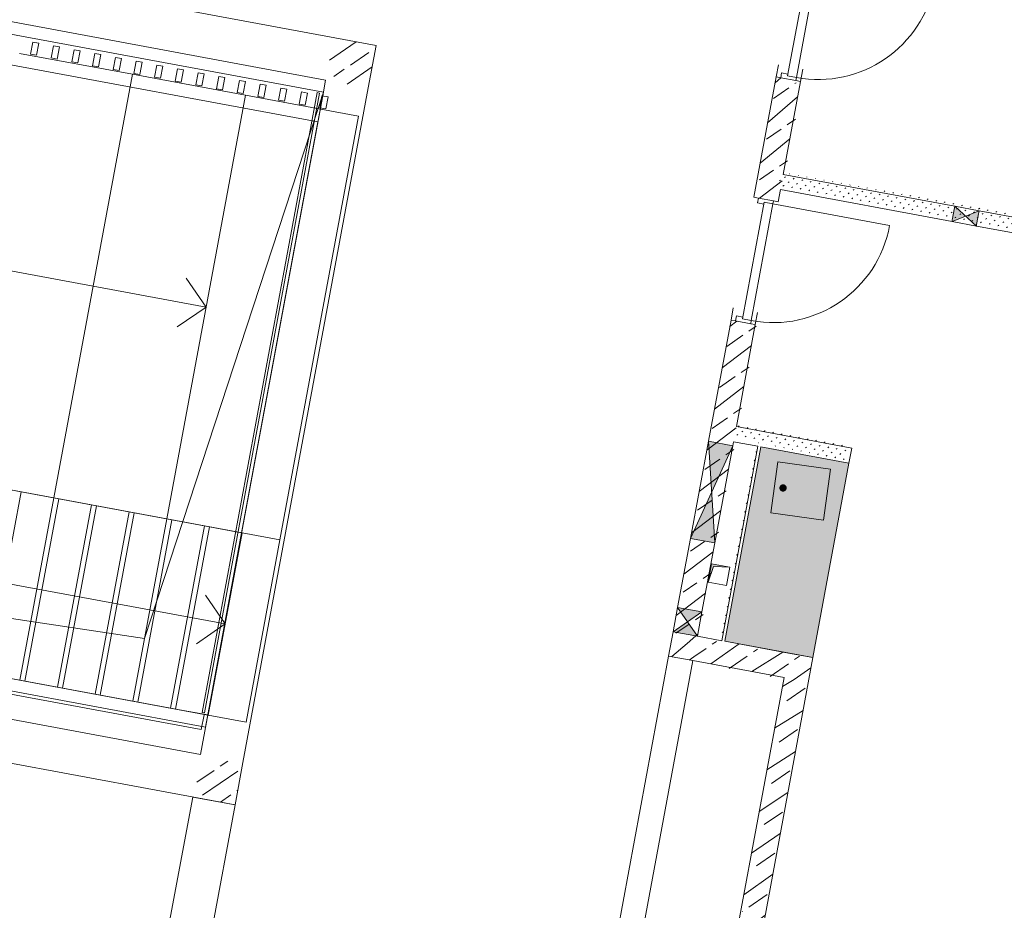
# Model space of a CAD drawing. Header units: metres. Extents: x 0 to 60282398, y -11592309 to 5708004.
# Tile 108 of 136: x 32353365.65 to 32353373.62, y 5707912.6 to 5707919.81. Entities that reach past the tile are written whole.
import ezdxf

# ---------------------------------------------------------------- set-up
doc = ezdxf.new("R2010")
doc.units = ezdxf.units.M
doc.header["$LTSCALE"] = 0.75
doc.linetypes.add('10417023$0$#9_Achse', pattern=[1.6, 0.00254, -1.59746])
doc.layers.get('0').update_dxf_attribs({"linetype": 'CONTINUOUS'})
for name, color, linetype, lineweight in [('10417023$0$#9_002_GES I Übersicht Erdgeschoss_1_108_Treppen.A', 7, 'CONTINUOUS', 25), ('10417023$0$#9_002_GES I Übersicht Erdgeschoss_1_202_Innenwandbekleidung.A', 7, 'CONTINUOUS', 25), ('10417023$0$#9_002_GES I Übersicht Erdgeschoss_1_303_Sanitäre.A', 7, 'CONTINUOUS', 25), ('10417023$0$#9_002_GES I Übersicht Erdgeschoss_1_430_Lüftung.US', 7, 'CONTINUOUS', 25), ('10417023$0$#9_002_GES I Übersicht Erdgeschoss_1_Neubau_102_Wand Innen.A', 7, 'CONTINUOUS', 25), ('10417023$0$#9_002_GES I Übersicht Erdgeschoss_1_Neubau_103_Stützen.A', 7, 'CONTINUOUS', 25), ('10417023$0$#9_002_GES I Übersicht Erdgeschoss_1_Neubau_104_Decken.A', 7, 'CONTINUOUS', 25), ('10417023$0$#9_002_GES I Übersicht Erdgeschoss_1_Neubau_105_Unterzug.A', 7, 'CONTINUOUS', 25), ('10417023$0$#9_002_GES I Übersicht Erdgeschoss_1_Neubau_108_Treppen.A', 7, 'CONTINUOUS', 25), ('10417023$0$#9_002_GES I Übersicht Erdgeschoss_1_Neubau_202_Innenwandbekleidun', 7, 'CONTINUOUS', 25), ('10417023$0$Keine', 7, 'CONTINUOUS', 13)]:
    doc.layers.add(name, color=color, linetype=linetype, lineweight=lineweight)
pattern_1 = [(45, (0, 0), (-0.03535533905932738, 0.03535533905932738), [0.01, -0.03999999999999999])]
pattern_2 = [(44.99999999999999, (0, 0), (-0.1697056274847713, 0.1697056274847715), []), (44.99999999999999, (-0.08485281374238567, 0.08485281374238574), (-0.1697056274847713, 0.1697056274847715), [0.18, -0.05999999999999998])]

# ---------------------------------------------------------------- blocks, each defined once
blk = doc.blocks.new('10417023$0$#9_MKO_LP5_ARC_GES_UP_00_002_P_G_modell (3D)')
at = {"layer": '10417023$0$#9_002_GES I Übersicht Erdgeschoss_1_303_Sanitäre.A', "linetype": 'Continuous', "lineweight": 0, "true_color": 0xff0000}
h = blk.add_hatch(color=1, dxfattribs=at)
edge = h.paths.add_edge_path()
edge.add_arc((-32353471.81274754, -5707799.64957689), 0.02, 0, 90)
edge.add_line((-32353471.81274754, -5707799.62957689), (-32353472.22274754, -5707799.62957689))
edge.add_arc((-32353472.22274754, -5707799.64957689), 0.02, 90, 180)
edge.add_line((-32353472.24274754, -5707799.64957689), (-32353472.24274754, -5707800.04457689))
edge.add_arc((-32353472.22274754, -5707800.04457689), 0.02, 180, 270)
edge.add_line((-32353472.22274754, -5707800.06457689), (-32353471.81274754, -5707800.06457689))
edge.add_arc((-32353471.81274754, -5707800.04457689), 0.02, 270, 360)
edge.add_line((-32353471.79274754, -5707800.04457689), (-32353471.79274754, -5707799.64957689))
h = blk.add_hatch(color=1, dxfattribs=at)
edge = h.paths.add_edge_path()
edge.add_arc((-32353472.16209909, -5707799.848655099), 0.03, 0, 90)
edge.add_arc((-32353472.16209909, -5707799.848655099), 0.03, 90, 180)
edge.add_arc((-32353472.16209909, -5707799.848655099), 0.03, 180, 270)
edge.add_arc((-32353472.16209909, -5707799.848655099), 0.03, 270, 360)
at = {"layer": '10417023$0$#9_002_GES I Übersicht Erdgeschoss_1_Neubau_102_Wand Innen.A', "linetype": 'Continuous', "lineweight": 5, "true_color": 0xff0000}
h = blk.add_hatch(dxfattribs=at)
h.set_pattern_fill('#9_BETON__STAHLBETON_0001', color=1, style=0, pattern_type=2)
h.set_pattern_definition(pattern_2)
h.paths.add_polyline_path([(-32353472.824228, -5707797.579576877), (-32353472.62422797, -5707797.579576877), (-32353472.62422797, -5707796.589576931), (-32353472.824228, -5707796.589576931)])
at = {"layer": '10417023$0$#9_002_GES I Übersicht Erdgeschoss_1_Neubau_102_Wand Innen.A', "linetype": 'Continuous', "lineweight": 13, "true_color": 0xff0000}
h = blk.add_hatch(dxfattribs=at)
h.set_pattern_fill('#9_GIPS_0001', color=1, style=0, pattern_type=2)
h.set_pattern_definition(pattern_1)
h.paths.add_polyline_path([(-32353469.22381512, -5707797.35457689), (-32353472.624228, -5707797.35457689), (-32353472.624228, -5707797.36707689), (-32353469.22381512, -5707797.36707689)])
h = blk.add_hatch(dxfattribs=at)
h.set_pattern_fill('#9_GIPS_0001', color=1, style=0, pattern_type=2)
h.set_pattern_definition(pattern_1)
h.paths.add_polyline_path([(-32353469.22381512, -5707797.36707689), (-32353472.624228, -5707797.36707689), (-32353472.624228, -5707797.37957689), (-32353469.22381512, -5707797.37957689)])
h = blk.add_hatch(dxfattribs=at)
h.set_pattern_fill('#9_GIPS_0001', color=1, style=0, pattern_type=2)
h.set_pattern_definition(pattern_1)
h.paths.add_polyline_path([(-32353472.624228, -5707797.45457689), (-32353469.22381512, -5707797.45457689), (-32353469.22381512, -5707797.37957689), (-32353472.624228, -5707797.37957689)])
at = {"layer": '10417023$0$#9_002_GES I Übersicht Erdgeschoss_1_Neubau_102_Wand Innen.A', "linetype": 'Continuous', "lineweight": 13, "true_color": 0x1f1f1f}
h = blk.add_hatch(dxfattribs=at)
h.set_pattern_fill('#9_GIPS_0001', color=250, style=0, pattern_type=2)
h.set_pattern_definition(pattern_1)
h.paths.add_polyline_path([(-32353472.624228, -5707797.46707689), (-32353469.22381512, -5707797.46707689), (-32353469.22381512, -5707797.45457689), (-32353472.624228, -5707797.45457689)])
at = {"layer": '10417023$0$#9_002_GES I Übersicht Erdgeschoss_1_Neubau_102_Wand Innen.A', "linetype": 'Continuous', "lineweight": 13, "true_color": 0xff0000}
h = blk.add_hatch(dxfattribs=at)
h.set_pattern_fill('#9_GIPS_0001', color=1, style=0, pattern_type=2)
h.set_pattern_definition(pattern_1)
h.paths.add_polyline_path([(-32353472.624228, -5707797.47957689), (-32353469.22381512, -5707797.47957689), (-32353469.22381512, -5707797.46707689), (-32353472.624228, -5707797.46707689)])
at = {"layer": '10417023$0$#9_002_GES I Übersicht Erdgeschoss_1_Neubau_102_Wand Innen.A', "linetype": 'Continuous', "lineweight": 5, "true_color": 0xff0000}
h = blk.add_hatch(dxfattribs=at)
h.set_pattern_fill('#9_BETON__STAHLBETON_0001', color=1, style=0, pattern_type=2)
h.set_pattern_definition(pattern_2)
h.paths.add_polyline_path([(-32353472.824228, -5707801.15457689), (-32353472.62422797, -5707801.15457689), (-32353472.62422797, -5707798.589576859), (-32353472.824228, -5707798.589576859)])
at = {"layer": '10417023$0$#9_002_GES I Übersicht Erdgeschoss_1_Neubau_102_Wand Innen.A', "linetype": 'Continuous', "lineweight": 13, "true_color": 0x1f1f1f}
h = blk.add_hatch(dxfattribs=at)
h.set_pattern_fill('#9_GIPS_0001', color=250, style=0, pattern_type=2)
h.set_pattern_definition(pattern_1)
h.paths.add_polyline_path([(-32353471.67470741, -5707799.42957689), (-32353472.624228, -5707799.42957689), (-32353472.624228, -5707799.44207689), (-32353471.67470741, -5707799.44207689)])
at = {"layer": '10417023$0$#9_002_GES I Übersicht Erdgeschoss_1_Neubau_102_Wand Innen.A', "linetype": 'Continuous', "lineweight": 13, "true_color": 0xff0000}
h = blk.add_hatch(dxfattribs=at)
h.set_pattern_fill('#9_GIPS_0001', color=1, style=0, pattern_type=2)
h.set_pattern_definition(pattern_1)
h.paths.add_polyline_path([(-32353471.67470741, -5707799.44207689), (-32353472.624228, -5707799.44207689), (-32353472.624228, -5707799.45457689), (-32353471.67470741, -5707799.45457689)])
h = blk.add_hatch(dxfattribs=at)
h.set_pattern_fill('#9_GIPS_0001', color=1, style=0, pattern_type=2)
h.set_pattern_definition(pattern_1)
h.paths.add_polyline_path([(-32353471.67470741, -5707799.45457689), (-32353472.624228, -5707799.45457689), (-32353472.624228, -5707799.52957689), (-32353471.67470741, -5707799.52957689)])
at = {"layer": '10417023$0$#9_002_GES I Übersicht Erdgeschoss_1_Neubau_102_Wand Innen.A', "linetype": 'Continuous', "lineweight": 13, "true_color": 0x1f1f1f}
h = blk.add_hatch(dxfattribs=at)
h.set_pattern_fill('#9_GIPS_0001', color=250, style=0, pattern_type=2)
h.set_pattern_definition(pattern_1)
h.paths.add_polyline_path([(-32353472.624228, -5707799.54207689), (-32353471.67470741, -5707799.54207689), (-32353471.67470741, -5707799.52957689), (-32353472.624228, -5707799.52957689)])
at = {"layer": '10417023$0$#9_002_GES I Übersicht Erdgeschoss_1_Neubau_102_Wand Innen.A', "linetype": 'Continuous', "lineweight": 13, "true_color": 0xff0000}
h = blk.add_hatch(dxfattribs=at)
h.set_pattern_fill('#9_GIPS_0001', color=1, style=0, pattern_type=2)
h.set_pattern_definition(pattern_1)
h.paths.add_polyline_path([(-32353472.624228, -5707799.55457689), (-32353471.67470741, -5707799.55457689), (-32353471.67470741, -5707799.54207689), (-32353472.624228, -5707799.54207689)])
h = blk.add_hatch(dxfattribs=at)
h.set_pattern_fill('#9_GIPS_0001', color=1, style=0, pattern_type=2)
h.set_pattern_definition(pattern_1)
h.paths.add_polyline_path([(-32353472.42427761, -5707799.55457689), (-32353472.42427761, -5707801.15457689), (-32353472.39927762, -5707801.15457689), (-32353472.39927762, -5707799.55457689)])
at = {"layer": '10417023$0$#9_002_GES I Übersicht Erdgeschoss_1_Neubau_102_Wand Innen.A', "linetype": 'Continuous', "lineweight": 5, "true_color": 0xff0000}
h = blk.add_hatch(dxfattribs=at)
h.set_pattern_fill('#9_BETON__STAHLBETON_0001', color=1, style=0, pattern_type=2)
h.set_pattern_definition(pattern_2)
h.paths.add_polyline_path([(-32353472.824228, -5707801.35457689), (-32353472.624228, -5707801.35457689), (-32353472.624228, -5707801.15457689)])
h = blk.add_hatch(dxfattribs=at)
h.set_pattern_fill('#9_BETON__STAHLBETON_0001', color=1, style=0, pattern_type=2)
h.set_pattern_definition(pattern_2)
h.paths.add_polyline_path([(-32353472.824228, -5707801.15457689), (-32353472.824228, -5707801.35457689), (-32353472.624228, -5707801.15457689)])
h = blk.add_hatch(dxfattribs=at)
h.set_pattern_fill('#9_BETON__STAHLBETON_0001', color=1, style=0, pattern_type=2)
h.set_pattern_definition(pattern_2)
h.paths.add_polyline_path([(-32353472.624228, -5707801.35457689), (-32353471.87461714, -5707801.35457689), (-32353471.87470743, -5707801.15457689), (-32353472.624228, -5707801.15457689)])
h = blk.add_hatch(dxfattribs=at)
h.set_pattern_fill('#9_BETON__STAHLBETON_0001', color=1, style=0, pattern_type=2)
h.set_pattern_definition(pattern_2)
h.paths.add_polyline_path([(-32353471.87470743, -5707801.154576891), (-32353471.87461714, -5707801.35457689), (-32353471.67470741, -5707801.154576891)])
h = blk.add_hatch(dxfattribs=at)
h.set_pattern_fill('#9_BETON__STAHLBETON_0001', color=1, style=0, pattern_type=2)
h.set_pattern_definition(pattern_2)
h.paths.add_polyline_path([(-32353471.67479767, -5707801.154667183), (-32353471.87461714, -5707801.35457689), (-32353471.67461712, -5707801.35457689), (-32353471.67470737, -5707801.154667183)])
h = blk.add_hatch(dxfattribs=at)
h.set_pattern_fill('#9_BETON__STAHLBETON_0001', color=1, style=0, pattern_type=2)
h.set_pattern_definition(pattern_2)
h.paths.add_polyline_path([(-32353471.87461714, -5707801.35457689), (-32353471.87348849, -5707803.85457689), (-32353471.67348846, -5707803.85457689), (-32353471.67461712, -5707801.35457689)])
at = {"layer": '10417023$0$#9_002_GES I Übersicht Erdgeschoss_1_Neubau_103_Stützen.A', "linetype": 'Continuous', "lineweight": 5, "true_color": 0xff0000}
h = blk.add_hatch(dxfattribs=at)
h.set_pattern_fill('#9_BETON__STAHLBETON_0001', color=1, style=0, pattern_type=2)
h.set_pattern_definition(pattern_2)
edge = h.paths.add_edge_path()
edge.add_arc((-32353476.22880519, -5707797.104576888), 0.175, 180, 270)
edge.add_arc((-32353476.22880519, -5707797.104576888), 0.175, 270, 360)
edge.add_arc((-32353476.22880519, -5707797.104576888), 0.175, 0, 90)
edge.add_arc((-32353476.22880519, -5707797.104576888), 0.175, 90, 180)
h = blk.add_hatch(dxfattribs=at)
h.set_pattern_fill('#9_BETON__STAHLBETON_0001', color=1, style=0, pattern_type=2)
h.set_pattern_definition(pattern_2)
edge = h.paths.add_edge_path()
edge.add_arc((-32353476.22736277, -5707803.00457689), 0.175, 180, 270)
edge.add_arc((-32353476.22736277, -5707803.00457689), 0.175, 270, 360)
edge.add_arc((-32353476.22736277, -5707803.00457689), 0.175, 0, 90)
edge.add_arc((-32353476.22736277, -5707803.00457689), 0.175, 90, 180)
at = {"layer": '10417023$0$#9_002_GES I Übersicht Erdgeschoss_1_108_Treppen.A', "color": 1, "linetype": 'Continuous', "lineweight": 18, "true_color": 0xff0000}
for p, q in [((-32353476.40380519, -5707797.62487689), (-32353484.58629663, -5707797.62487689)), ((-32353476.40380519, -5707797.62487689), (-32353476.40380519, -5707801.004479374)), ((-32353478.5287743, -5707801.004479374), (-32353478.2187743, -5707801.004479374)), ((-32353478.2187743, -5707801.004479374), (-32353477.90877429, -5707801.004479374)), ((-32353478.2187743, -5707802.504374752), (-32353478.2187743, -5707801.004479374)), ((-32353477.90877429, -5707801.004479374), (-32353477.5987743, -5707801.004479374)), ((-32353477.90877429, -5707802.504374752), (-32353477.90877429, -5707801.004479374)), ((-32353477.5987743, -5707801.004479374), (-32353477.2887743, -5707801.004479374)), ((-32353477.5987743, -5707802.504374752), (-32353477.5987743, -5707801.004479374)), ((-32353477.2887743, -5707802.504374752), (-32353477.2887743, -5707801.004479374)), ((-32353477.2887743, -5707801.004479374), (-32353476.97877429, -5707801.004479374)), ((-32353476.97877429, -5707802.504374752), (-32353476.97877429, -5707801.004479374)), ((-32353476.97877429, -5707801.004479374), (-32353476.6687743, -5707801.004479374)), ((-32353476.6687743, -5707802.504374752), (-32353476.6687743, -5707801.004479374)), ((-32353476.6687743, -5707801.004479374), (-32353476.4038045, -5707801.004479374)), ((-32353476.4038045, -5707801.004479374), (-32353476.4038045, -5707802.504374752)), ((-32353476.40380519, -5707802.504479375), (-32353484.58629663, -5707802.504479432)), ((-32353477.90877429, -5707802.504374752), (-32353478.2187743, -5707802.504374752)), ((-32353477.5987743, -5707802.504374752), (-32353477.90877429, -5707802.504374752)), ((-32353477.2887743, -5707802.504374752), (-32353477.5987743, -5707802.504374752)), ((-32353476.97877429, -5707802.504374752), (-32353477.2887743, -5707802.504374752)), ((-32353476.6687743, -5707802.504374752), (-32353476.97877429, -5707802.504374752)), ((-32353476.4038045, -5707802.504374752), (-32353476.6687743, -5707802.504374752))]:
    blk.add_line(p, q, dxfattribs=at)
at = {"layer": '10417023$0$#9_002_GES I Übersicht Erdgeschoss_1_202_Innenwandbekleidung.A', "color": 1, "linetype": 'Continuous', "lineweight": 13, "true_color": 0xff0000}
for p, q in [((-32353476.45315737, -5707797.392116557), (-32353476.45317858, -5707802.491878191)), ((-32353476.43315736, -5707797.392116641), (-32353476.45315737, -5707797.392116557)), ((-32353476.43317858, -5707802.491878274), (-32353476.43315736, -5707797.392116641)), ((-32353487.88718901, -5707802.504547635), (-32353476.45881703, -5707802.504547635)), ((-32353476.45317858, -5707802.491878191), (-32353476.43317858, -5707802.491878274)), ((-32353476.43381628, -5707802.62954706), (-32353476.43381628, -5707802.508582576)), ((-32353476.43381628, -5707802.62954706), (-32353494.55994405, -5707802.62954706))]:
    blk.add_line(p, q, dxfattribs=at)
at = {"layer": '10417023$0$#9_002_GES I Übersicht Erdgeschoss_1_303_Sanitäre.A', "color": 1, "linetype": 'Continuous', "lineweight": 13, "true_color": 0xff0000, "flags": 128}
for points in [[(-32353471.67470741, -5707799.55457689), (-32353471.67470741, -5707801.15457689), (-32353472.39927762, -5707801.15457689), (-32353472.39927762, -5707799.55457689)], [(-32353471.81274754, -5707799.62957689), (-32353472.24274754, -5707799.64957689), (-32353472.22274754, -5707800.06457689), (-32353471.79274754, -5707800.04457689)]]:
    blk.add_lwpolyline(points, close=True, dxfattribs=at)
at = {"layer": '10417023$0$#9_002_GES I Übersicht Erdgeschoss_1_303_Sanitäre.A', "color": 1, "linetype": 'Continuous', "true_color": 0xff0000}
blk.add_solid([(-32353471.67470741, -5707799.55457689), (-32353472.39927762, -5707799.55457689), (-32353471.67470741, -5707801.15457689), (-32353472.39927762, -5707801.15457689)], dxfattribs=at)
at = {"layer": '10417023$0$#9_002_GES I Übersicht Erdgeschoss_1_430_Lüftung.US', "color": 1, "linetype": 'Continuous', "true_color": 0xff0000}
blk.add_solid([(-32353468.16725466, -5707795.479604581), (-32353468.61729288, -5707795.479604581), (-32353468.16725466, -5707809.945591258), (-32353468.61729288, -5707809.945591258)], dxfattribs=at)
at = {"layer": '10417023$0$#9_002_GES I Übersicht Erdgeschoss_1_Neubau_102_Wand Innen.A', "color": 1, "linetype": '10417023$0$#9_Achse', "lineweight": 13, "true_color": 0xff0000}
for p, q in [((-32353472.82422781, -5707796.589577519), (-32353472.82422781, -5707795.579576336)), ((-32353472.62422758, -5707796.589577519), (-32353472.62422758, -5707795.579576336)), ((-32353472.82422781, -5707798.589576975), (-32353472.82422781, -5707797.579577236)), ((-32353472.62422758, -5707798.589576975), (-32353472.62422758, -5707797.579577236))]:
    blk.add_line(p, q, dxfattribs=at)
at = {"layer": '10417023$0$#9_002_GES I Übersicht Erdgeschoss_1_Neubau_102_Wand Innen.A', "color": 1, "linetype": 'Continuous', "lineweight": 13, "true_color": 0xff0000}
for p, q in [((-32353472.73472865, -5707796.564576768), (-32353472.73472865, -5707795.604577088)), ((-32353472.66172871, -5707795.604577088), (-32353472.66172871, -5707796.564576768)), ((-32353472.78672813, -5707796.589577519), (-32353472.78672813, -5707796.549577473)), ((-32353472.78672813, -5707796.549577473), (-32353472.73472865, -5707796.549577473)), ((-32353472.73472865, -5707796.549577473), (-32353472.73472865, -5707796.564576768)), ((-32353472.82422781, -5707796.589577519), (-32353472.78672813, -5707796.589577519)), ((-32353472.66172871, -5707796.589577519), (-32353472.78672813, -5707796.589577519)), ((-32353472.78672813, -5707796.589577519), (-32353472.66172871, -5707796.589577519)), ((-32353472.78672813, -5707796.589577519), (-32353472.66172871, -5707796.589577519)), ((-32353472.73472865, -5707796.564576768), (-32353472.66172871, -5707796.564576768)), ((-32353472.66172871, -5707796.564576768), (-32353472.73472865, -5707796.564576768)), ((-32353472.66172871, -5707796.564576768), (-32353472.66172871, -5707796.589577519)), ((-32353472.66172871, -5707796.589577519), (-32353472.62422758, -5707796.589577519)), ((-32353471.21125138, -5707797.35457689), (-32353472.624228, -5707797.35457689)), ((-32353471.21125206, -5707797.479577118), (-32353471.01125182, -5707797.354576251)), ((-32353471.21125206, -5707797.354576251), (-32353471.01125182, -5707797.479577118)), ((-32353471.21125138, -5707797.354576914), (-32353471.21125138, -5707797.367076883)), ((-32353471.01125139, -5707797.354576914), (-32353471.21125138, -5707797.354576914)), ((-32353470.55561436, -5707797.35457689), (-32353471.01125139, -5707797.35457689)), ((-32353471.01125139, -5707797.367076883), (-32353471.01125139, -5707797.354576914)), ((-32353471.21125138, -5707797.367076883), (-32353471.21125138, -5707797.379576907)), ((-32353471.21125138, -5707797.379576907), (-32353471.21125138, -5707797.454576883)), ((-32353471.01125139, -5707797.379576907), (-32353471.01125139, -5707797.367076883)), ((-32353471.01125139, -5707797.454576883), (-32353471.01125139, -5707797.379576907)), ((-32353472.624228, -5707797.47957689), (-32353471.21125138, -5707797.47957689)), ((-32353471.21125138, -5707797.454576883), (-32353471.21125138, -5707797.467076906)), ((-32353471.21125138, -5707797.467076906), (-32353471.21125138, -5707797.479576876)), ((-32353471.21125138, -5707797.479576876), (-32353471.01125139, -5707797.479576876)), ((-32353471.01125139, -5707797.467076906), (-32353471.01125139, -5707797.454576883)), ((-32353471.01125139, -5707797.479576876), (-32353471.01125139, -5707797.467076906)), ((-32353471.01125139, -5707797.47957689), (-32353470.55561436, -5707797.47957689)), ((-32353472.82422781, -5707797.579577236), (-32353472.78672813, -5707797.579577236)), ((-32353472.78672813, -5707797.579577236), (-32353472.78672813, -5707797.619577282)), ((-32353472.66172871, -5707797.579577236), (-32353472.78672813, -5707797.579577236)), ((-32353472.78672813, -5707797.579577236), (-32353472.66172871, -5707797.579577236)), ((-32353472.78672813, -5707797.579577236), (-32353472.66172871, -5707797.579577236)), ((-32353472.66172871, -5707797.604576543), (-32353472.66172871, -5707797.579577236)), ((-32353472.66172871, -5707797.579577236), (-32353472.62422758, -5707797.579577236)), ((-32353472.78672813, -5707797.619577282), (-32353472.73472865, -5707797.619577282)), ((-32353472.73472865, -5707797.619577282), (-32353472.73472865, -5707797.604576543)), ((-32353472.73472865, -5707797.604576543), (-32353472.66172871, -5707797.604576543)), ((-32353472.73472865, -5707798.564576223), (-32353472.73472865, -5707797.604576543)), ((-32353472.73472865, -5707797.604576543), (-32353472.66172871, -5707797.604576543)), ((-32353472.66172871, -5707797.604576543), (-32353472.66172871, -5707798.564576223)), ((-32353472.66172871, -5707797.604576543), (-32353471.70172758, -5707797.604576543)), ((-32353472.78672813, -5707798.589576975), (-32353472.78672813, -5707798.549576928)), ((-32353472.78672813, -5707798.549576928), (-32353472.73472865, -5707798.549576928)), ((-32353472.73472865, -5707798.549576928), (-32353472.73472865, -5707798.564576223)), ((-32353472.82422781, -5707798.589576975), (-32353472.78672813, -5707798.589576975)), ((-32353472.66172871, -5707798.589576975), (-32353472.78672813, -5707798.589576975)), ((-32353472.78672813, -5707798.589576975), (-32353472.66172871, -5707798.589576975)), ((-32353472.78672813, -5707798.589576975), (-32353472.66172871, -5707798.589576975)), ((-32353472.73472865, -5707798.564576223), (-32353472.66172871, -5707798.564576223)), ((-32353472.66172871, -5707798.564576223), (-32353472.73472865, -5707798.564576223)), ((-32353472.66172871, -5707798.564576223), (-32353472.66172871, -5707798.589576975)), ((-32353472.66172871, -5707798.589576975), (-32353472.62422758, -5707798.589576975)), ((-32353471.67470741, -5707799.42957689), (-32353472.624228, -5707799.42957689)), ((-32353471.67470741, -5707799.55457689), (-32353471.67470741, -5707799.42957689)), ((-32353472.62422795, -5707799.586532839), (-32353472.82422799, -5707799.586532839)), ((-32353472.62422758, -5707800.386533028), (-32353472.82422781, -5707799.586533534)), ((-32353472.82422781, -5707800.386533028), (-32353472.62422758, -5707799.586533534)), ((-32353472.624228, -5707799.55457689), (-32353472.42427761, -5707799.55457689)), ((-32353472.42427761, -5707799.55457689), (-32353472.42427761, -5707801.15457689)), ((-32353472.39927762, -5707799.55457689), (-32353471.67470741, -5707799.55457689)), ((-32353472.39927762, -5707801.15457689), (-32353472.39927762, -5707799.55457689)), ((-32353472.82422799, -5707800.386532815), (-32353472.62422795, -5707800.386532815)), ((-32353472.62422795, -5707800.954576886), (-32353472.82422799, -5707800.954576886)), ((-32353472.62422758, -5707801.15457637), (-32353472.82422781, -5707800.954577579)), ((-32353472.82422781, -5707801.15457637), (-32353472.62422758, -5707800.954577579)), ((-32353472.82422799, -5707801.15457689), (-32353472.62422795, -5707801.15457689)), ((-32353472.82422781, -5707801.354576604), (-32353472.82422781, -5707803.854576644)), ((-32353472.82422781, -5707801.354576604), (-32353472.62422758, -5707801.354576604)), ((-32353472.62422758, -5707801.354576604), (-32353472.62422758, -5707803.854576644))]:
    blk.add_line(p, q, dxfattribs=at)
at = {"layer": '10417023$0$#9_002_GES I Übersicht Erdgeschoss_1_Neubau_102_Wand Innen.A', "color": 1, "linetype": 'Continuous', "lineweight": 18, "true_color": 0xff0000}
for p, q in [((-32353472.824228, -5707796.58957692), (-32353472.824228, -5707797.579576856)), ((-32353472.82422781, -5707796.589577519), (-32353472.78672813, -5707796.589577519)), ((-32353472.78672813, -5707796.589577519), (-32353472.66172871, -5707796.589577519)), ((-32353472.66172871, -5707796.589577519), (-32353472.62422758, -5707796.589577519)), ((-32353472.624228, -5707797.35457689), (-32353472.624228, -5707796.589576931)), ((-32353472.624228, -5707797.579576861), (-32353472.624228, -5707797.47957689)), ((-32353472.82422781, -5707797.579577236), (-32353472.78672813, -5707797.579577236)), ((-32353472.78672813, -5707797.579577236), (-32353472.66172871, -5707797.579577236)), ((-32353472.66172871, -5707797.579577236), (-32353472.62422758, -5707797.579577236)), ((-32353472.824228, -5707798.589576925), (-32353472.824228, -5707799.586532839)), ((-32353472.82422781, -5707798.589576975), (-32353472.78672813, -5707798.589576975)), ((-32353472.78672813, -5707798.589576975), (-32353472.66172871, -5707798.589576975)), ((-32353472.66172871, -5707798.589576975), (-32353472.62422758, -5707798.589576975)), ((-32353472.624228, -5707799.42957689), (-32353472.624228, -5707798.589576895)), ((-32353472.82422799, -5707799.586532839), (-32353472.82422799, -5707800.386532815)), ((-32353472.624228, -5707799.586532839), (-32353472.624228, -5707799.55457689)), ((-32353472.62422795, -5707800.386532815), (-32353472.62422795, -5707799.586532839)), ((-32353472.824228, -5707800.386532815), (-32353472.824228, -5707800.954576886)), ((-32353472.624228, -5707800.954576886), (-32353472.624228, -5707800.386532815)), ((-32353472.82422799, -5707800.954576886), (-32353472.82422799, -5707801.15457689)), ((-32353472.62422795, -5707801.15457689), (-32353472.62422795, -5707800.954576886)), ((-32353472.824228, -5707801.15457689), (-32353472.824228, -5707801.35457689)), ((-32353472.42427761, -5707801.15457689), (-32353472.624228, -5707801.15457689)), ((-32353471.87470743, -5707801.15457689), (-32353472.39927762, -5707801.15457689)), ((-32353471.67470741, -5707801.15457689), (-32353471.87470743, -5707801.15457689)), ((-32353471.67348846, -5707803.85457689), (-32353471.67470741, -5707801.15457689)), ((-32353472.824228, -5707801.35457689), (-32353472.624228, -5707801.35457689)), ((-32353472.624228, -5707801.35457689), (-32353471.87461714, -5707801.35457689)), ((-32353471.87461714, -5707801.35457689), (-32353471.87348849, -5707803.85457689))]:
    blk.add_line(p, q, dxfattribs=at)
at = {"layer": '10417023$0$#9_002_GES I Übersicht Erdgeschoss_1_Neubau_102_Wand Innen.A', "color": 1, "linetype": 'Continuous', "lineweight": 13, "true_color": 0xff0000}
for centre in [(-32353472.661728, -5707795.604576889), (-32353472.661728, -5707797.604576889)]:
    blk.add_arc(centre, 0.9600000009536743, 270, 359.9999999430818, dxfattribs=at)
at = {"layer": '10417023$0$#9_002_GES I Übersicht Erdgeschoss_1_Neubau_102_Wand Innen.A', "color": 1, "linetype": 'Continuous', "true_color": 0xff0000}
for points in [[(-32353471.21125138, -5707797.354576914), (-32353471.21125138, -5707797.479576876), (-32353471.11125138, -5707797.417076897)], [(-32353471.01125139, -5707797.354576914), (-32353471.11125138, -5707797.417076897), (-32353471.01125139, -5707797.479576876)], [(-32353472.82422799, -5707799.586532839), (-32353472.72422797, -5707799.986532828), (-32353472.62422795, -5707799.586532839)], [(-32353472.82422799, -5707800.386532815), (-32353472.62422795, -5707800.386532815), (-32353472.72422797, -5707799.986532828)], [(-32353472.82422799, -5707800.954576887), (-32353472.72422797, -5707801.054576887), (-32353472.62422795, -5707800.954576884)], [(-32353472.82422799, -5707801.15457689), (-32353472.62422795, -5707801.15457689), (-32353472.72422797, -5707801.054576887)]]:
    blk.add_solid(points, dxfattribs=at)
at = {"layer": '10417023$0$#9_002_GES I Übersicht Erdgeschoss_1_Neubau_104_Decken.A', "color": 1, "linetype": 'Continuous', "lineweight": 13, "true_color": 0xff0000}
for p, q in [((-32353476.40380519, -5707797.37957689), (-32353495.44881294, -5707797.37957689)), ((-32353476.40380469, -5707797.379577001), (-32353477.01881479, -5707801.989465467)), ((-32353476.40380519, -5707802.6044758), (-32353476.40380519, -5707797.37957689)), ((-32353472.6192283, -5707800.708612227), (-32353472.60047846, -5707800.577363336)), ((-32353472.469228, -5707800.558612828), (-32353472.619228, -5707800.558612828)), ((-32353472.619228, -5707800.558612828), (-32353472.619228, -5707800.708612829)), ((-32353472.60047846, -5707800.577363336), (-32353472.46922812, -5707800.558613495)), ((-32353472.469228, -5707800.708612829), (-32353472.469228, -5707800.558612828)), ((-32353472.619228, -5707800.708612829), (-32353472.469228, -5707800.708612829)), ((-32353477.01881479, -5707801.989465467), (-32353495.44881329, -5707802.604475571)), ((-32353495.44881294, -5707802.6044758), (-32353476.40380519, -5707802.6044758))]:
    blk.add_line(p, q, dxfattribs=at)
at = {"layer": '10417023$0$#9_002_GES I Übersicht Erdgeschoss_1_Neubau_104_Decken.A', "color": 1, "linetype": 'Continuous', "true_color": 0xff0000}
blk.add_solid([(-32353472.619228, -5707800.708612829), (-32353472.600478, -5707800.577362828), (-32353472.619228, -5707800.558612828), (-32353472.469228, -5707800.558612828)], dxfattribs=at)
at = {"layer": '10417023$0$#9_002_GES I Übersicht Erdgeschoss_1_Neubau_105_Unterzug.A', "color": 1, "linetype": 'Continuous', "lineweight": 13, "true_color": 0xff0000}
for p, q in [((-32353476.05380519, -5707796.92957689), (-32353495.44881294, -5707796.92957689)), ((-32353476.05380519, -5707796.92957689), (-32353476.05380519, -5707797.27957689)), ((-32353495.44881294, -5707797.27957689), (-32353476.40380519, -5707797.27957689)), ((-32353476.40380519, -5707797.27957689), (-32353476.40380519, -5707797.409595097)), ((-32353476.05380519, -5707802.82957689), (-32353476.05380519, -5707797.27957689)), ((-32353476.40380519, -5707797.509595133), (-32353476.40380519, -5707802.82957689)), ((-32353476.40380519, -5707802.82957689), (-32353495.44881294, -5707802.82957689)), ((-32353476.05380519, -5707802.82957689), (-32353476.05380519, -5707803.17957689)), ((-32353495.79881293, -5707803.17957689), (-32353476.05380519, -5707803.17957689)), ((-32353476.40240584, -5707803.179490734), (-32353476.40387048, -5707809.129446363)), ((-32353476.05240585, -5707803.17957689), (-32353476.40240584, -5707803.179490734)), ((-32353476.0538705, -5707809.12953252), (-32353476.05240585, -5707803.17957689))]:
    blk.add_line(p, q, dxfattribs=at)
at = {"layer": '10417023$0$#9_002_GES I Übersicht Erdgeschoss_1_Neubau_108_Treppen.A', "color": 1, "linetype": 'Continuous', "lineweight": 13, "true_color": 0xff0000}
for p, q in [((-32353477.94940344, -5707797.519500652), (-32353478.87940309, -5707797.519500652)), ((-32353477.94940344, -5707801.004293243), (-32353477.94940344, -5707797.519500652)), ((-32353477.94940344, -5707797.519500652), (-32353477.94940344, -5707801.004293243)), ((-32353477.01940235, -5707797.519500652), (-32353477.94940344, -5707797.519500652)), ((-32353477.01940235, -5707797.519500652), (-32353477.0194038, -5707801.004293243)), ((-32353477.01940235, -5707801.004293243), (-32353477.01940235, -5707797.519500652)), ((-32353476.08940271, -5707797.519500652), (-32353477.01940235, -5707797.519500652)), ((-32353476.08894508, -5707801.004293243), (-32353476.08940271, -5707797.519500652)), ((-32353477.01940235, -5707799.261890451), (-32353477.21940259, -5707799.061891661)), ((-32353488.00962311, -5707799.261899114), (-32353477.01940235, -5707799.261891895)), ((-32353477.21940259, -5707799.461890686), (-32353477.01940235, -5707799.261890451)), ((-32353478.87940309, -5707801.004293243), (-32353477.94940344, -5707801.004293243)), ((-32353477.94940344, -5707801.004293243), (-32353477.01940235, -5707801.004293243)), ((-32353477.94894581, -5707802.5043744), (-32353477.94894581, -5707801.004293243)), ((-32353477.94894581, -5707801.004293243), (-32353477.94894581, -5707802.5043744)), ((-32353477.63894545, -5707801.004293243), (-32353477.94894581, -5707801.004293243)), ((-32353477.63894545, -5707802.5043744), (-32353477.63894545, -5707801.004293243)), ((-32353477.63894545, -5707801.004293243), (-32353477.63894545, -5707802.5043744)), ((-32353477.32894509, -5707802.5043744), (-32353477.32894509, -5707801.004293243)), ((-32353477.32894509, -5707801.004293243), (-32353477.32894509, -5707802.5043744)), ((-32353477.01894473, -5707801.004293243), (-32353477.32894509, -5707801.004293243)), ((-32353477.0194038, -5707801.004293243), (-32353476.08894508, -5707801.004293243)), ((-32353477.01894473, -5707802.5043744), (-32353477.01894473, -5707801.004293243)), ((-32353477.01894473, -5707801.004293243), (-32353477.01894473, -5707802.5043744)), ((-32353476.70894436, -5707802.5043744), (-32353476.70894436, -5707801.004293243)), ((-32353476.70894436, -5707801.004293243), (-32353476.70894436, -5707802.5043744)), ((-32353476.39894544, -5707802.5043744), (-32353476.39894544, -5707801.004293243)), ((-32353476.39894544, -5707801.004293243), (-32353476.39894544, -5707802.5043744)), ((-32353476.08894508, -5707802.5043744), (-32353476.08894508, -5707801.004293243)), ((-32353476.39894544, -5707801.754374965), (-32353476.59894567, -5707801.55437473)), ((-32353484.45894478, -5707801.754374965), (-32353476.39894544, -5707801.754374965)), ((-32353476.59894567, -5707801.954375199), (-32353476.39894544, -5707801.754374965)), ((-32353478.25894473, -5707802.5043744), (-32353477.94894581, -5707802.5043744)), ((-32353477.94894581, -5707802.5043744), (-32353477.63894545, -5707802.5043744)), ((-32353477.63894545, -5707802.5043744), (-32353477.32894509, -5707802.5043744)), ((-32353477.32894509, -5707802.5043744), (-32353477.01894473, -5707802.5043744)), ((-32353477.01894473, -5707802.5043744), (-32353476.70894436, -5707802.5043744)), ((-32353476.70894436, -5707802.5043744), (-32353476.39894544, -5707802.5043744)), ((-32353476.39894544, -5707802.5043744), (-32353476.08894508, -5707802.5043744))]:
    blk.add_line(p, q, dxfattribs=at)
at = {"layer": '10417023$0$#9_002_GES I Übersicht Erdgeschoss_1_Neubau_202_Innenwandbekleidun', "color": 1, "linetype": 'Continuous', "lineweight": 13, "true_color": 0xff0000, "flags": 128}
for points in [[(-32353478.73947683, -5707797.509590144), (-32353478.78947683, -5707797.509590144), (-32353478.78947683, -5707797.409590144), (-32353478.73947683, -5707797.409590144)], [(-32353478.56947683, -5707797.509590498), (-32353478.61947683, -5707797.509590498), (-32353478.61947683, -5707797.409590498), (-32353478.56947683, -5707797.409590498)], [(-32353478.39947683, -5707797.509590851), (-32353478.44947683, -5707797.509590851), (-32353478.44947683, -5707797.409590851), (-32353478.39947683, -5707797.409590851)], [(-32353478.22947683, -5707797.509591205), (-32353478.27947683, -5707797.509591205), (-32353478.27947683, -5707797.409591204), (-32353478.22947683, -5707797.409591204)], [(-32353478.05947683, -5707797.509591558), (-32353478.10947683, -5707797.509591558), (-32353478.10947683, -5707797.409591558), (-32353478.05947683, -5707797.409591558)], [(-32353477.88947683, -5707797.509591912), (-32353477.93947683, -5707797.509591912), (-32353477.93947683, -5707797.409591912), (-32353477.88947683, -5707797.409591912)], [(-32353477.71947683, -5707797.509592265), (-32353477.76947683, -5707797.509592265), (-32353477.76947683, -5707797.409592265), (-32353477.71947683, -5707797.409592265)], [(-32353477.54947683, -5707797.509592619), (-32353477.59947683, -5707797.509592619), (-32353477.59947683, -5707797.409592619), (-32353477.54947683, -5707797.409592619)], [(-32353477.37947683, -5707797.509592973), (-32353477.42947683, -5707797.509592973), (-32353477.42947683, -5707797.409592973), (-32353477.37947683, -5707797.409592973)], [(-32353477.20947683, -5707797.509593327), (-32353477.25947683, -5707797.509593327), (-32353477.25947683, -5707797.409593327), (-32353477.20947683, -5707797.409593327)], [(-32353477.03947683, -5707797.50959368), (-32353477.08947683, -5707797.50959368), (-32353477.08947683, -5707797.409593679), (-32353477.03947683, -5707797.409593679)], [(-32353476.86947683, -5707797.509594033), (-32353476.91947683, -5707797.509594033), (-32353476.91947683, -5707797.409594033), (-32353476.86947683, -5707797.409594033)], [(-32353476.69947683, -5707797.509576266), (-32353476.74947684, -5707797.509576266), (-32353476.74947684, -5707797.409576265), (-32353476.69947683, -5707797.409576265)], [(-32353476.52947683, -5707797.509594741), (-32353476.57947683, -5707797.509594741), (-32353476.57947683, -5707797.409594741), (-32353476.52947683, -5707797.409594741)], [(-32353476.35947683, -5707797.509595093), (-32353476.40947683, -5707797.509595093), (-32353476.40947683, -5707797.409595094), (-32353476.35947683, -5707797.409595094)]]:
    blk.add_lwpolyline(points, close=True, dxfattribs=at)
blk = doc.blocks.new('10417023$0$2_MKO_LP5_LAN_GES_UP_00_002_V_A (3D)')
at = {"layer": '10417023$0$Keine'}
blk.add_blockref('10417023$0$#9_MKO_LP5_ARC_GES_UP_00_002_P_G_modell (3D)', (0, 0), dxfattribs=at)
blk = doc.blocks.new('10417023')
at = {"layer": '10417023$0$Keine', "rotation": 349.4819372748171}
blk.add_blockref('10417023$0$2_MKO_LP5_LAN_GES_UP_00_002_V_A (3D)', (65205154.93137175, 5413829.557758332), dxfattribs=at)

msp = doc.modelspace()

# ---------------------------------------------------------------- block references
msp.add_blockref('10417023', (0, 0))

doc.saveas('drawing.dxf')
